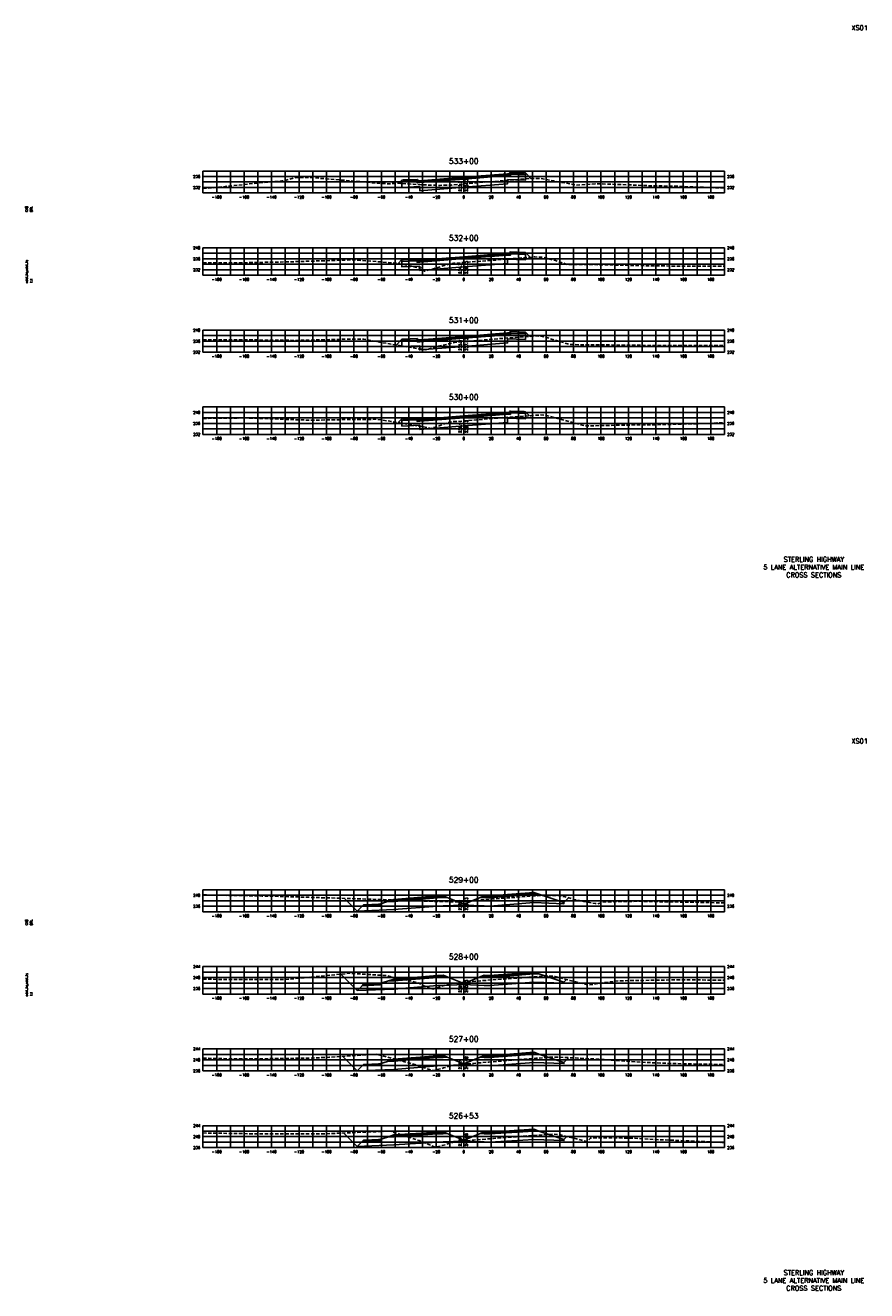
# Model space of a CAD drawing. Extents: x 37 to 10140, y -1968 to 9206.
# Tile 42 of 105: x 8797 to 9410, y 536 to 1458. Entities that reach past the tile are written whole.
import ezdxf
from ezdxf.enums import TextEntityAlignment as Align

# ---------------------------------------------------------------- set-up
doc = ezdxf.new("R2010")
doc.units = 0
doc.header["$LTSCALE"] = 20
doc.header["$MEASUREMENT"] = 0
doc.linetypes.add('HIDDEN_050%', pattern=[0.1875, 0.125, -0.0625])
for name, color, linetype in [('S-AT-TXT175', 6, 'Continuous'), ('S-AT-TXT80', 1, 'Continuous'), ('XDATUM', 3, 'Continuous'), ('XEG', 1, 'HIDDEN_050%'), ('XFG', 2, 'Continuous'), ('XGRID', 251, 'Continuous'), ('XGRIDT', 2, 'Continuous'), ('XREF-BORDER', 7, 'Continuous')]:
    doc.layers.add(name, color=color, linetype=linetype)
doc.styles.add('L100', font='simplex.shx', dxfattribs={"height": 2})
doc.styles.add('L175', font='ROMANSM.shx', dxfattribs={"height": 3.5})
doc.styles.add('L80', font='ROMANSM.shx', dxfattribs={"height": 1.6})

# ---------------------------------------------------------------- blocks, each defined once
blk = doc.blocks.new('03025_00_att1')
at = {"layer": 'S-AT-TXT175', "style": 'L175'}
for tag, p in [('NUM', (32.402, 20.822)), ('LINE1', (30.64, 1.444)), ('LINE2', (30.64, 1.161)), ('LINE3', (30.64, 0.877))]:
    blk.add_attdef(tag, text='', height=0.175, dxfattribs=at).set_placement(p, align=Align.CENTER)
at = {"layer": 'S-AT-TXT80', "style": 'L80'}
for tag, p in [('DESIGNED', (2.094, 14.201)), ('CHECKED', (2.265, 14.201)), ('DRAFTED', (2.436, 14.201)), ('PCTB', (2.094, 11.605)), ('PSCALE', (2.265, 11.605)), ('PVIEW', (2.436, 11.605))]:
    blk.add_attdef(tag, p, '', height=0.08, rotation=90, dxfattribs=at)

msp = doc.modelspace()

# ---------------------------------------------------------------- linework, layer by layer
at = {"layer": 'XDATUM', "flags": 128}
for points in [[(9068.64, 1343.07), (9071, 1345.43), (9071, 1340.09), (9084, 1340.61), (9084, 1337.56), (9116, 1340.12), (9148, 1342.68), (9148, 1345.73), (9161, 1345.21), (9161, 1350.55), (9165, 1346.56)], [(9068.22, 1284.65), (9071, 1287.43), (9071, 1282.09), (9084, 1282.61), (9084, 1279.56), (9116, 1282.12), (9148, 1284.68), (9148, 1287.73), (9161, 1287.21), (9161, 1292.55), (9164.42, 1289.14)], [(9066.72, 1225.15), (9071, 1229.43), (9071, 1224.09), (9084, 1224.61), (9084, 1221.56), (9116, 1224.12), (9148, 1226.68), (9148, 1229.73), (9161, 1229.21), (9161, 1234.55), (9164.11, 1231.44)], [(9068.14, 1168.57), (9071, 1171.43), (9071, 1166.09), (9084, 1166.61), (9084, 1163.56), (9116, 1166.12), (9148, 1168.68), (9148, 1171.73), (9161, 1171.21), (9161, 1176.55), (9163.97, 1173.58)], [(9029.17, 821.74), (9038.41, 812.5), (9065, 813.56), (9097, 816.12), (9101, 816.28), (9116, 816.88), (9131, 816.28), (9135, 816.12), (9167, 818.68), (9189, 817.8), (9189, 818.69), (9192.4, 822.09)], [(9026.47, 766.44), (9038.41, 754.5), (9065, 755.56), (9097, 758.12), (9101, 758.28), (9116, 758.88), (9131, 758.28), (9135, 758.12), (9167, 760.68), (9189, 759.8), (9189, 760.69), (9190.83, 762.52)], [(9027.91, 706.5), (9038.41, 696), (9065, 697.06), (9097, 699.62), (9101, 699.78), (9116, 700.38), (9131, 699.78), (9135, 699.62), (9167, 702.18), (9189, 701.3), (9189, 702.19), (9192.39, 705.58)], [(9028.64, 650.65), (9038.41, 640.87), (9065, 641.94), (9097, 643.98), (9101, 644.14), (9116, 644.74), (9131, 644.14), (9135, 643.98), (9167, 646.03), (9189, 645.15), (9189, 646.04), (9191.1, 648.14)]]:
    msp.add_lwpolyline(points, dxfattribs=at)
at = {"layer": 'XEG', "flags": 128}
for points in [[(8926, 1339.3), (8935.45, 1340), (8972.5, 1343.9), (8983.48, 1344.79), (8985.93, 1345.1), (8993.71, 1347.34), (9004.13, 1347.27), (9046.77, 1343.77), (9049.58, 1343.32), (9056.5, 1342.88), (9062.7, 1342.62), (9064.12, 1342.87), (9069.01, 1343.09), (9069.14, 1343.07), (9069.18, 1343.06), (9075.76, 1342.65), (9079.21, 1342.41), (9085.54, 1341.96), (9086.65, 1341.86), (9087.63, 1341.86), (9098.81, 1341.52), (9106.77, 1341.76), (9116, 1342.56), (9124.67, 1343.31), (9137.66, 1344.38), (9154.28, 1345.67), (9166.24, 1346.66), (9168.68, 1346.62), (9172.29, 1346.6), (9181.3, 1344.81), (9197.73, 1341.74), (9211.69, 1342.64), (9223.61, 1342.41), (9252.18, 1341.25), (9271.63, 1340.85), (9298.79, 1339.81), (9306, 1339.63)], [(8926, 1284.94), (8939.71, 1285), (8949.03, 1284.99), (8987.8, 1285.76), (9022.22, 1286.83), (9035.89, 1287.24), (9067.61, 1284.78), (9083.97, 1281.27), (9084.75, 1281.56), (9087.26, 1278.87), (9094.64, 1280.93), (9103.24, 1283.59), (9105.99, 1284.22), (9108.59, 1284.74), (9116, 1285.32), (9124.06, 1285.94), (9139.38, 1287.12), (9153.93, 1288.32), (9167.87, 1289.41), (9170.53, 1289.2), (9173.98, 1289.19), (9182.83, 1286.64), (9191.91, 1283.75), (9211.06, 1283.74), (9228.24, 1283.44), (9249.17, 1282.94), (9276.33, 1282.62), (9306, 1282.69)], [(8926, 1229), (8939.39, 1228.95), (8946.74, 1229.02), (8983.66, 1228.63), (8994.93, 1228.51), (9027.92, 1229.32), (9043.13, 1229.34), (9060.52, 1226.19), (9088.13, 1221.57), (9096.08, 1223.84), (9096.95, 1224.09), (9105.15, 1225.99), (9108.14, 1226.68), (9110.34, 1227.12), (9116, 1227.58), (9127.45, 1228.5), (9141.17, 1229.73), (9153.47, 1230.67), (9169.61, 1231.84), (9171.77, 1231.52), (9174.62, 1231.1), (9185.68, 1227.79), (9193.85, 1225.44), (9222.8, 1225.2), (9235.89, 1224.97), (9249.25, 1224.89), (9284.09, 1224.85), (9293.52, 1224.84), (9306, 1224.87)], [(8926, 1171.64), (8956.58, 1171.98), (8960.97, 1171.88), (8996.31, 1170.57), (9005.21, 1170.34), (9032.01, 1170.83), (9053.26, 1170.98), (9079.01, 1166.82), (9092.39, 1164.36), (9096.09, 1165.53), (9105.19, 1168.74), (9108.18, 1169.26), (9112.21, 1169.48), (9116, 1169.78), (9125.33, 1170.53), (9143.35, 1172.15), (9164.65, 1173.63), (9171.63, 1174.16), (9175.49, 1174.04), (9176.34, 1173.87), (9181.61, 1172.36), (9204.26, 1166.18), (9238.97, 1166.86), (9246.61, 1166.91), (9252.29, 1166.93), (9294.94, 1167.97), (9300.38, 1168.29), (9306, 1168.51)], [(8926, 824.28), (8929.62, 824.18), (8932.8, 824.14), (8969.17, 823.45), (8981.8, 823.17), (9007.67, 822.36), (9031.28, 821.68), (9066.9, 820.47), (9078.48, 820.03), (9084.8, 819.84), (9106.35, 819.24), (9114.34, 819.32), (9116, 819.46), (9129.08, 820.59), (9144.16, 821.84), (9162.02, 823.08), (9173.74, 823.9), (9185.2, 823.81), (9185.75, 823.67), (9189.84, 822.82), (9196.24, 821), (9201.92, 819.81), (9203.56, 819.43), (9211.67, 818.06), (9213.61, 817.73), (9218.41, 819.19), (9242.65, 819.61), (9260.42, 819.28), (9300.42, 818.56), (9306, 818.46)], [(8926, 762.85), (8931.76, 762.74), (8936.12, 762.69), (8937.06, 762.7), (8984.87, 762.49), (8996.34, 763.55), (9033.63, 767.13), (9059.68, 765.43), (9082.38, 760.26), (9090.03, 756.63), (9093.47, 755.63), (9098.9, 757.23), (9106.29, 759.51), (9111.78, 759.99), (9116, 760.53), (9116.41, 760.59), (9130.28, 761.8), (9145.08, 762.94), (9160.34, 764.04), (9176.21, 765.19), (9178.98, 765.03), (9182.68, 764.78), (9193.68, 761.73), (9206.78, 758.58), (9206.86, 758.56), (9225.35, 761.24), (9228.64, 761.59), (9233.44, 761.7), (9277.4, 762.4), (9292.71, 762.19), (9306, 762.04)], [(8926, 705.19), (8946.87, 704.78), (8953.12, 704.66), (8954.42, 704.64), (8956.4, 704.64), (9003.45, 705.25), (9018.27, 705.89), (9052.47, 708.05), (9077.77, 701.34), (9093.82, 696.15), (9101.33, 698.09), (9107.01, 699.76), (9112.58, 700.38), (9116, 700.76), (9119.41, 701.15), (9134.36, 702.39), (9147.78, 703.49), (9168.66, 705.14), (9179.17, 705.93), (9185.33, 706.02), (9194.83, 705.43), (9197.27, 705.36), (9199.04, 705.26), (9209.97, 704.72), (9210.98, 704.68), (9221, 704.03), (9221.87, 703.97), (9226.37, 703.5), (9230.83, 703.21), (9248.58, 702.16), (9265.77, 701.38), (9297.61, 700.73), (9306, 700.5)], [(8926, 650.7), (8964.05, 650.09), (8966.77, 650.1), (9013.22, 650.05), (9026.47, 650.56), (9062.4, 652.06), (9083.6, 645.16), (9095.59, 640.26), (9100.42, 641.58), (9108.65, 644), (9112.93, 644.43), (9116, 644.78), (9120.81, 645.31), (9137.75, 646.7), (9149.19, 647.61), (9177.14, 649.59), (9180.61, 649.82), (9186.48, 649.27), (9186.48, 649.27), (9186.48, 649.27), (9205.71, 644.56), (9208.48, 646.91), (9209.91, 647.24), (9224.38, 647.11), (9240.91, 646.87), (9259.08, 645.73), (9279.26, 644.95), (9306, 643.72)]]:
    msp.add_lwpolyline(points, dxfattribs=at)
at = {"layer": 'XFG', "flags": 128}
for points in [[(9116, 1347.46), (9084, 1344.9), (9084, 1344.56), (9116, 1347.12)], [(9116, 1347.12), (9084, 1344.56), (9084, 1343.9), (9116, 1346.46)], [(9116, 1347.46), (9148, 1350.02), (9148, 1349.68), (9116, 1347.12)], [(9116, 1347.12), (9148, 1349.68), (9148, 1349.02), (9116, 1346.46)], [(9116, 1346.12), (9148, 1348.68), (9150, 1348.6), (9150, 1349.65), (9161, 1349.21), (9161, 1345.21), (9148, 1345.73), (9148, 1342.68), (9116, 1340.12)], [(9116, 1346.46), (9148, 1349.02), (9148, 1349.02), (9150, 1349.1), (9150, 1348.6), (9148, 1348.68), (9116, 1346.12)], [(9150, 1350.99), (9150, 1349.1), (9149.24, 1349.07), (9148, 1349.02), (9148, 1350.02), (9148, 1350.02), (9149.24, 1350.07), (9149.46, 1350.56), (9149.76, 1350.89), (9150, 1350.99)], [(9150, 1350.99), (9150, 1350.65), (9160, 1350.25), (9160, 1350.59), (9150, 1350.99)], [(9150, 1350.65), (9150, 1349.65), (9161, 1349.21), (9161, 1350.55), (9160, 1350.59), (9160, 1350.25), (9150, 1350.65)], [(9161, 1350.55), (9161, 1350.55), (9165, 1346.56)], [(9071, 1345.43), (9071, 1345.43), (9068.64, 1343.07)], [(9116, 1346.12), (9084, 1343.56), (9082, 1343.48), (9082, 1344.53), (9071, 1344.09), (9071, 1340.09), (9084, 1340.61), (9084, 1337.56), (9116, 1340.12)], [(9082, 1345.53), (9072, 1345.13), (9072, 1345.47), (9071, 1345.43), (9071, 1344.09), (9082, 1344.53), (9082, 1345.53)], [(9082, 1345.87), (9072, 1345.47), (9072, 1345.13), (9082, 1345.53), (9082, 1345.87)], [(9116, 1346.46), (9084, 1343.9), (9082, 1343.98), (9082, 1343.48), (9084, 1343.56), (9116, 1346.12)], [(9082, 1345.87), (9082, 1343.98), (9082.76, 1343.95), (9084, 1343.9), (9084, 1344.9), (9084, 1344.9), (9082.76, 1344.95), (9082.54, 1345.44), (9082.25, 1345.77), (9082, 1345.87)], [(9116, 1289.46), (9148, 1292.02), (9148, 1291.68), (9116, 1289.12)], [(9116, 1289.12), (9148, 1291.68), (9148, 1291.02), (9116, 1288.46)], [(9116, 1288.12), (9148, 1290.68), (9150, 1290.6), (9150, 1291.65), (9161, 1291.21), (9161, 1287.21), (9148, 1287.73), (9148, 1284.68), (9116, 1282.12)], [(9150, 1292.99), (9150, 1291.1), (9149.24, 1291.07), (9148, 1291.02), (9148, 1292.02), (9148, 1292.02), (9149.24, 1292.07), (9149.46, 1292.56), (9149.76, 1292.89), (9150, 1292.99)], [(9150, 1292.99), (9150, 1292.65), (9160, 1292.25), (9160, 1292.59), (9150, 1292.99)], [(9150, 1292.65), (9150, 1291.65), (9161, 1291.21), (9161, 1292.55), (9160, 1292.59), (9160, 1292.25), (9150, 1292.65)], [(9161, 1292.55), (9161, 1292.55), (9164.42, 1289.14)], [(9071, 1287.43), (9071, 1287.43), (9068.22, 1284.65)], [(9116, 1288.12), (9084, 1285.56), (9082, 1285.48), (9082, 1286.53), (9071, 1286.09), (9071, 1282.09), (9084, 1282.61), (9084, 1279.56), (9116, 1282.12)], [(9082, 1287.53), (9072, 1287.13), (9072, 1287.47), (9071, 1287.43), (9071, 1286.09), (9082, 1286.53), (9082, 1287.53)], [(9082, 1287.87), (9072, 1287.47), (9072, 1287.13), (9082, 1287.53), (9082, 1287.87)], [(9116, 1288.46), (9084, 1285.9), (9082, 1285.98), (9082, 1285.48), (9084, 1285.56), (9116, 1288.12)], [(9082, 1287.87), (9082, 1285.98), (9082.76, 1285.95), (9084, 1285.9), (9084, 1286.9), (9084, 1286.9), (9082.76, 1286.95), (9082.54, 1287.44), (9082.25, 1287.77), (9082, 1287.87)], [(9116, 1289.46), (9084, 1286.9), (9084, 1286.56), (9116, 1289.12)], [(9116, 1289.12), (9084, 1286.56), (9084, 1285.9), (9116, 1288.46)], [(9116, 1288.46), (9148, 1291.02), (9148, 1291.02), (9150, 1291.1), (9150, 1290.6), (9148, 1290.68), (9116, 1288.12)], [(9071, 1229.43), (9071, 1229.43), (9066.72, 1225.15)], [(9116, 1230.12), (9084, 1227.56), (9082, 1227.48), (9082, 1228.53), (9071, 1228.09), (9071, 1224.09), (9084, 1224.61), (9084, 1221.56), (9116, 1224.12)], [(9082, 1229.53), (9072, 1229.13), (9072, 1229.47), (9071, 1229.43), (9071, 1228.09), (9082, 1228.53), (9082, 1229.53)], [(9082, 1229.87), (9072, 1229.47), (9072, 1229.13), (9082, 1229.53), (9082, 1229.87)], [(9116, 1230.46), (9084, 1227.9), (9082, 1227.98), (9082, 1227.48), (9084, 1227.56), (9116, 1230.12)], [(9082, 1229.87), (9082, 1227.98), (9082.76, 1227.95), (9084, 1227.9), (9084, 1228.9), (9084, 1228.9), (9082.76, 1228.95), (9082.54, 1229.44), (9082.25, 1229.77), (9082, 1229.87)], [(9116, 1231.46), (9084, 1228.9), (9084, 1228.56), (9116, 1231.12)], [(9116, 1231.12), (9084, 1228.56), (9084, 1227.9), (9116, 1230.46)], [(9116, 1231.46), (9148, 1234.02), (9148, 1233.68), (9116, 1231.12)], [(9116, 1231.12), (9148, 1233.68), (9148, 1233.02), (9116, 1230.46)], [(9116, 1230.12), (9148, 1232.68), (9150, 1232.6), (9150, 1233.65), (9161, 1233.21), (9161, 1229.21), (9148, 1229.73), (9148, 1226.68), (9116, 1224.12)], [(9116, 1230.46), (9148, 1233.02), (9148, 1233.02), (9150, 1233.1), (9150, 1232.6), (9148, 1232.68), (9116, 1230.12)], [(9150, 1234.99), (9150, 1233.1), (9149.24, 1233.07), (9148, 1233.02), (9148, 1234.02), (9148, 1234.02), (9149.24, 1234.07), (9149.46, 1234.56), (9149.76, 1234.89), (9150, 1234.99)], [(9150, 1234.99), (9150, 1234.65), (9160, 1234.25), (9160, 1234.59), (9150, 1234.99)], [(9150, 1234.65), (9150, 1233.65), (9161, 1233.21), (9161, 1234.55), (9160, 1234.59), (9160, 1234.25), (9150, 1234.65)], [(9161, 1234.55), (9161, 1234.55), (9164.11, 1231.44)], [(9116, 1172.12), (9084, 1169.56), (9082, 1169.48), (9082, 1170.53), (9071, 1170.09), (9071, 1166.09), (9084, 1166.61), (9084, 1163.56), (9116, 1166.12)], [(9082, 1171.87), (9072, 1171.47), (9072, 1171.13), (9082, 1171.53), (9082, 1171.87)], [(9116, 1172.46), (9084, 1169.9), (9082, 1169.98), (9082, 1169.48), (9084, 1169.56), (9116, 1172.12)], [(9082, 1171.87), (9082, 1169.98), (9082.76, 1169.95), (9084, 1169.9), (9084, 1170.9), (9084, 1170.9), (9082.76, 1170.95), (9082.54, 1171.44), (9082.25, 1171.77), (9082, 1171.87)], [(9116, 1173.46), (9084, 1170.9), (9084, 1170.56), (9116, 1173.12)], [(9116, 1173.12), (9084, 1170.56), (9084, 1169.9), (9116, 1172.46)], [(9116, 1173.46), (9148, 1176.02), (9148, 1175.68), (9116, 1173.12)], [(9116, 1173.12), (9148, 1175.68), (9148, 1175.02), (9116, 1172.46)], [(9116, 1172.12), (9148, 1174.68), (9150, 1174.6), (9150, 1175.65), (9161, 1175.21), (9161, 1171.21), (9148, 1171.73), (9148, 1168.68), (9116, 1166.12)], [(9116, 1172.46), (9148, 1175.02), (9148, 1175.02), (9150, 1175.1), (9150, 1174.6), (9148, 1174.68), (9116, 1172.12)], [(9150, 1176.99), (9150, 1175.1), (9149.24, 1175.07), (9148, 1175.02), (9148, 1176.02), (9148, 1176.02), (9149.24, 1176.07), (9149.46, 1176.56), (9149.76, 1176.89), (9150, 1176.99)], [(9150, 1176.99), (9150, 1176.65), (9160, 1176.25), (9160, 1176.59), (9150, 1176.99)], [(9150, 1176.65), (9150, 1175.65), (9161, 1175.21), (9161, 1176.55), (9160, 1176.59), (9160, 1176.25), (9150, 1176.65)], [(9161, 1176.55), (9161, 1176.55), (9163.97, 1173.58)], [(9071, 1171.43), (9071, 1171.43), (9068.14, 1168.57)], [(9082, 1171.53), (9072, 1171.13), (9072, 1171.47), (9071, 1171.43), (9071, 1170.09), (9082, 1170.53), (9082, 1171.53)], [(9038.41, 812.5), (9038.41, 812.5), (9029.17, 821.74)], [(9116, 817.62), (9104.05, 822.41), (9101, 822.28), (9097, 822.12), (9065, 819.56), (9060.43, 819.38), (9055, 817.57), (9055, 816.57), (9041.96, 816.05), (9038.41, 812.5), (9065, 813.56), (9097, 816.12), (9101, 816.28), (9116, 816.88), (9116, 817.62)], [(9101, 822.62), (9097, 822.46), (9065, 819.9), (9065, 820.9), (9060.43, 819.38), (9065, 819.56), (9097, 822.12), (9101, 822.28), (9104.05, 822.41), (9101, 823.62), (9101, 822.62)], [(9101, 823.62), (9097, 823.46), (9065, 820.9), (9065, 820.56), (9097, 823.12), (9101, 823.28), (9101, 823.62)], [(9101, 823.28), (9097, 823.12), (9065, 820.56), (9065, 819.9), (9097, 822.46), (9101, 822.62), (9101, 823.28)], [(9116, 817.62), (9127.96, 822.41), (9131, 822.28), (9135, 822.12), (9167, 824.68), (9171.57, 824.5), (9189, 818.69), (9189, 817.8), (9167, 818.68), (9135, 816.12), (9131, 816.28), (9116, 816.88)], [(9131, 823.62), (9127.96, 822.41), (9131, 822.28), (9135, 822.12), (9167, 824.68), (9171.57, 824.5), (9167, 826.02), (9167, 825.02), (9135, 822.46), (9131, 822.62), (9131, 823.62)], [(9131, 823.62), (9131, 823.28), (9135, 823.12), (9167, 825.68), (9167, 826.02), (9135, 823.46), (9131, 823.62)], [(9131, 823.28), (9131, 822.62), (9135, 822.46), (9167, 825.02), (9167, 825.68), (9135, 823.12), (9131, 823.28)], [(9189, 818.69), (9189, 818.69), (9192.4, 822.09)], [(9055, 817.57), (9054, 817.53), (9054, 817.19), (9044, 816.79), (9044, 817.13), (9043, 817.09), (9041.96, 816.05), (9055, 816.57), (9055, 817.57)], [(9054, 817.53), (9044, 817.13), (9044, 816.79), (9054, 817.19), (9054, 817.53)], [(9038.41, 754.5), (9038.41, 754.5), (9026.47, 766.44)], [(9116, 759.62), (9127.96, 764.41), (9131, 764.28), (9135, 764.12), (9167, 766.68), (9171.57, 766.5), (9189, 760.69), (9189, 759.8), (9167, 760.68), (9135, 758.12), (9131, 758.28), (9116, 758.88)], [(9131, 765.62), (9127.96, 764.41), (9131, 764.28), (9135, 764.12), (9167, 766.68), (9171.57, 766.5), (9167, 768.02), (9167, 767.02), (9135, 764.46), (9131, 764.62), (9131, 765.62)], [(9131, 765.62), (9131, 765.28), (9135, 765.12), (9167, 767.68), (9167, 768.02), (9135, 765.46), (9131, 765.62)], [(9131, 765.28), (9131, 764.62), (9135, 764.46), (9167, 767.02), (9167, 767.68), (9135, 765.12), (9131, 765.28)], [(9116, 759.62), (9104.05, 764.41), (9101, 764.28), (9097, 764.12), (9065, 761.56), (9060.43, 761.38), (9055, 759.57), (9055, 758.57), (9041.96, 758.05), (9038.41, 754.5), (9065, 755.56), (9097, 758.12), (9101, 758.28), (9116, 758.88), (9116, 759.62)], [(9055, 759.57), (9054, 759.53), (9054, 759.19), (9044, 758.79), (9044, 759.13), (9043, 759.09), (9041.96, 758.05), (9055, 758.57), (9055, 759.57)], [(9054, 759.53), (9044, 759.13), (9044, 758.79), (9054, 759.19), (9054, 759.53)], [(9101, 764.62), (9097, 764.46), (9065, 761.9), (9065, 762.9), (9060.43, 761.38), (9065, 761.56), (9097, 764.12), (9101, 764.28), (9104.05, 764.41), (9101, 765.62), (9101, 764.62)], [(9101, 765.62), (9097, 765.46), (9065, 762.9), (9065, 762.56), (9097, 765.12), (9101, 765.28), (9101, 765.62)], [(9101, 765.28), (9097, 765.12), (9065, 762.56), (9065, 761.9), (9097, 764.46), (9101, 764.62), (9101, 765.28)], [(9189, 760.69), (9189, 760.69), (9190.83, 762.52)], [(9038.41, 696), (9038.41, 696), (9027.91, 706.5)], [(9116, 701.12), (9104.05, 705.91), (9101, 705.78), (9097, 705.62), (9065, 703.06), (9060.43, 702.88), (9055, 701.07), (9055, 700.07), (9041.96, 699.55), (9038.41, 696), (9065, 697.06), (9097, 699.62), (9101, 699.78), (9116, 700.38), (9116, 701.12)], [(9101, 706.12), (9097, 705.96), (9065, 703.4), (9065, 704.4), (9060.43, 702.88), (9065, 703.06), (9097, 705.62), (9101, 705.78), (9104.05, 705.91), (9101, 707.12), (9101, 706.12)], [(9101, 707.12), (9097, 706.96), (9065, 704.4), (9065, 704.06), (9097, 706.62), (9101, 706.78), (9101, 707.12)], [(9101, 706.78), (9097, 706.62), (9065, 704.06), (9065, 703.4), (9097, 705.96), (9101, 706.12), (9101, 706.78)], [(9116, 701.12), (9127.96, 705.91), (9131, 705.78), (9135, 705.62), (9167, 708.18), (9171.57, 708), (9189, 702.19), (9189, 701.3), (9167, 702.18), (9135, 699.62), (9131, 699.78), (9116, 700.38)], [(9131, 707.12), (9127.96, 705.91), (9131, 705.78), (9135, 705.62), (9167, 708.18), (9171.57, 708), (9167, 709.52), (9167, 708.52), (9135, 705.96), (9131, 706.12), (9131, 707.12)], [(9131, 707.12), (9131, 706.78), (9135, 706.62), (9167, 709.18), (9167, 709.52), (9135, 706.96), (9131, 707.12)], [(9131, 706.78), (9131, 706.12), (9135, 705.96), (9167, 708.52), (9167, 709.18), (9135, 706.62), (9131, 706.78)], [(9189, 702.19), (9189, 702.19), (9192.39, 705.58)], [(9055, 701.07), (9054, 701.03), (9054, 700.69), (9044, 700.29), (9044, 700.63), (9043, 700.59), (9041.96, 699.55), (9055, 700.07), (9055, 701.07)], [(9054, 701.03), (9044, 700.63), (9044, 700.29), (9054, 700.69), (9054, 701.03)], [(9038.41, 640.87), (9038.41, 640.87), (9028.64, 650.65)], [(9116, 645.48), (9104.05, 650.27), (9101, 650.14), (9097, 649.98), (9065, 647.94), (9060.43, 647.75), (9055, 645.94), (9055, 644.94), (9041.96, 644.42), (9038.41, 640.87), (9065, 641.94), (9097, 643.98), (9101, 644.14), (9116, 644.74), (9116, 645.48)], [(9055, 645.94), (9054, 645.9), (9054, 645.56), (9044, 645.16), (9044, 645.5), (9043, 645.46), (9041.96, 644.42), (9055, 644.94), (9055, 645.94)], [(9054, 645.9), (9044, 645.5), (9044, 645.16), (9054, 645.56), (9054, 645.9)], [(9101, 650.48), (9097, 650.32), (9065, 648.28), (9065, 649.28), (9060.43, 647.75), (9065, 647.94), (9097, 649.98), (9101, 650.14), (9104.05, 650.27), (9101, 651.48), (9101, 650.48)], [(9101, 651.48), (9097, 651.32), (9065, 649.28), (9065, 648.94), (9097, 650.98), (9101, 651.14), (9101, 651.48)], [(9101, 651.14), (9097, 650.98), (9065, 648.94), (9065, 648.28), (9097, 650.32), (9101, 650.48), (9101, 651.14)], [(9116, 645.48), (9127.96, 650.27), (9131, 650.14), (9135, 649.98), (9167, 652.03), (9171.57, 651.85), (9189, 646.04), (9189, 645.15), (9167, 646.03), (9135, 643.98), (9131, 644.14), (9116, 644.74)], [(9131, 651.48), (9127.96, 650.27), (9131, 650.14), (9135, 649.98), (9167, 652.03), (9171.57, 651.85), (9167, 653.37), (9167, 652.37), (9135, 650.32), (9131, 650.48), (9131, 651.48)], [(9131, 651.48), (9131, 651.14), (9135, 650.98), (9167, 653.03), (9167, 653.37), (9135, 651.32), (9131, 651.48)], [(9131, 651.14), (9131, 650.48), (9135, 650.32), (9167, 652.37), (9167, 653.03), (9135, 650.98), (9131, 651.14)], [(9189, 646.04), (9189, 646.04), (9191.1, 648.14)]]:
    msp.add_lwpolyline(points, dxfattribs=at)
at = {"layer": 'XGRID'}
for p, q in [((8926, 1336), (8926, 1352)), ((8926, 1352), (9306, 1352)), ((8926, 1348), (9306, 1348)), ((8936, 1336), (8936, 1352)), ((8946, 1336), (8946, 1352)), ((8956, 1336), (8956, 1352)), ((8966, 1336), (8966, 1352)), ((8976, 1336), (8976, 1352)), ((8986, 1336), (8986, 1352)), ((8996, 1336), (8996, 1352)), ((9006, 1336), (9006, 1352)), ((9016, 1336), (9016, 1352)), ((9026, 1336), (9026, 1352)), ((9036, 1336), (9036, 1352)), ((9046, 1336), (9046, 1352)), ((9056, 1336), (9056, 1352)), ((9066, 1336), (9066, 1352)), ((9076, 1336), (9076, 1352)), ((9086, 1336), (9086, 1352)), ((9096, 1336), (9096, 1352)), ((9106, 1336), (9106, 1352)), ((9116, 1336), (9116, 1352)), ((9126, 1336), (9126, 1352)), ((9136, 1336), (9136, 1352)), ((9146, 1336), (9146, 1352)), ((9156, 1336), (9156, 1352)), ((9166, 1336), (9166, 1352)), ((9176, 1336), (9176, 1352)), ((9186, 1336), (9186, 1352)), ((9196, 1336), (9196, 1352)), ((9206, 1336), (9206, 1352)), ((9216, 1336), (9216, 1352)), ((9226, 1336), (9226, 1352)), ((9236, 1336), (9236, 1352)), ((9246, 1336), (9246, 1352)), ((9256, 1336), (9256, 1352)), ((9266, 1336), (9266, 1352)), ((9276, 1336), (9276, 1352)), ((9286, 1336), (9286, 1352)), ((9296, 1336), (9296, 1352)), ((9306, 1336), (9306, 1352)), ((8926, 1344), (9306, 1344)), ((8926, 1340), (9306, 1340)), ((8926, 1336), (9306, 1336)), ((8926, 1276), (8926, 1296)), ((8926, 1296), (9306, 1296)), ((8926, 1292), (9306, 1292)), ((8936, 1276), (8936, 1296)), ((8946, 1276), (8946, 1296)), ((8956, 1276), (8956, 1296)), ((8966, 1276), (8966, 1296)), ((8976, 1276), (8976, 1296)), ((8986, 1276), (8986, 1296)), ((8996, 1276), (8996, 1296)), ((9006, 1276), (9006, 1296)), ((9016, 1276), (9016, 1296)), ((9026, 1276), (9026, 1296)), ((9036, 1276), (9036, 1296)), ((9046, 1276), (9046, 1296)), ((9056, 1276), (9056, 1296)), ((9066, 1276), (9066, 1296)), ((9076, 1276), (9076, 1296)), ((9086, 1276), (9086, 1296)), ((9096, 1276), (9096, 1296)), ((9106, 1276), (9106, 1296)), ((9116, 1276), (9116, 1296)), ((9126, 1276), (9126, 1296)), ((9136, 1276), (9136, 1296)), ((9146, 1276), (9146, 1296)), ((9156, 1276), (9156, 1296)), ((9166, 1276), (9166, 1296)), ((9176, 1276), (9176, 1296)), ((9186, 1276), (9186, 1296)), ((9196, 1276), (9196, 1296)), ((9206, 1276), (9206, 1296)), ((9216, 1276), (9216, 1296)), ((9226, 1276), (9226, 1296)), ((9236, 1276), (9236, 1296)), ((9246, 1276), (9246, 1296)), ((9256, 1276), (9256, 1296)), ((9266, 1276), (9266, 1296)), ((9276, 1276), (9276, 1296)), ((9286, 1276), (9286, 1296)), ((9296, 1276), (9296, 1296)), ((9306, 1276), (9306, 1296)), ((8926, 1288), (9306, 1288)), ((8926, 1284), (9306, 1284)), ((8926, 1280), (9306, 1280)), ((8926, 1276), (9306, 1276)), ((8926, 1220), (8926, 1236)), ((8926, 1236), (9306, 1236)), ((8926, 1232), (9306, 1232)), ((8926, 1228), (9306, 1228)), ((8936, 1220), (8936, 1236)), ((8946, 1220), (8946, 1236)), ((8956, 1220), (8956, 1236)), ((8966, 1220), (8966, 1236)), ((8976, 1220), (8976, 1236)), ((8986, 1220), (8986, 1236)), ((8996, 1220), (8996, 1236)), ((9006, 1220), (9006, 1236)), ((9016, 1220), (9016, 1236)), ((9026, 1220), (9026, 1236)), ((9036, 1220), (9036, 1236)), ((9046, 1220), (9046, 1236)), ((9056, 1220), (9056, 1236)), ((9066, 1220), (9066, 1236)), ((9076, 1220), (9076, 1236)), ((9086, 1220), (9086, 1236)), ((9096, 1220), (9096, 1236)), ((9106, 1220), (9106, 1236)), ((9116, 1220), (9116, 1236)), ((9126, 1220), (9126, 1236)), ((9136, 1220), (9136, 1236)), ((9146, 1220), (9146, 1236)), ((9156, 1220), (9156, 1236)), ((9166, 1220), (9166, 1236)), ((9176, 1220), (9176, 1236)), ((9186, 1220), (9186, 1236)), ((9196, 1220), (9196, 1236)), ((9206, 1220), (9206, 1236)), ((9216, 1220), (9216, 1236)), ((9226, 1220), (9226, 1236)), ((9236, 1220), (9236, 1236)), ((9246, 1220), (9246, 1236)), ((9256, 1220), (9256, 1236)), ((9266, 1220), (9266, 1236)), ((9276, 1220), (9276, 1236)), ((9286, 1220), (9286, 1236)), ((9296, 1220), (9296, 1236)), ((9306, 1220), (9306, 1236)), ((8926, 1224), (9306, 1224)), ((8926, 1220), (9306, 1220)), ((8926, 1160), (8926, 1180)), ((8926, 1180), (9306, 1180)), ((8926, 1176), (9306, 1176)), ((8926, 1172), (9306, 1172)), ((8936, 1160), (8936, 1180)), ((8946, 1160), (8946, 1180)), ((8956, 1160), (8956, 1180)), ((8966, 1160), (8966, 1180)), ((8976, 1160), (8976, 1180)), ((8986, 1160), (8986, 1180)), ((8996, 1160), (8996, 1180)), ((9006, 1160), (9006, 1180)), ((9016, 1160), (9016, 1180)), ((9026, 1160), (9026, 1180)), ((9036, 1160), (9036, 1180)), ((9046, 1160), (9046, 1180)), ((9056, 1160), (9056, 1180)), ((9066, 1160), (9066, 1180)), ((9076, 1160), (9076, 1180)), ((9086, 1160), (9086, 1180)), ((9096, 1160), (9096, 1180)), ((9106, 1160), (9106, 1180)), ((9116, 1160), (9116, 1180)), ((9126, 1160), (9126, 1180)), ((9136, 1160), (9136, 1180)), ((9146, 1160), (9146, 1180)), ((9156, 1160), (9156, 1180)), ((9166, 1160), (9166, 1180)), ((9176, 1160), (9176, 1180)), ((9186, 1160), (9186, 1180)), ((9196, 1160), (9196, 1180)), ((9206, 1160), (9206, 1180)), ((9216, 1160), (9216, 1180)), ((9226, 1160), (9226, 1180)), ((9236, 1160), (9236, 1180)), ((9246, 1160), (9246, 1180)), ((9256, 1160), (9256, 1180)), ((9266, 1160), (9266, 1180)), ((9276, 1160), (9276, 1180)), ((9286, 1160), (9286, 1180)), ((9296, 1160), (9296, 1180)), ((9306, 1160), (9306, 1180)), ((8926, 1168), (9306, 1168)), ((8926, 1164), (9306, 1164)), ((8926, 1160), (9306, 1160)), ((8926, 812), (8926, 828)), ((8926, 828), (9306, 828)), ((8926, 824), (9306, 824)), ((8936, 812), (8936, 828)), ((8946, 812), (8946, 828)), ((8956, 812), (8956, 828)), ((8966, 812), (8966, 828)), ((8976, 812), (8976, 828)), ((8986, 812), (8986, 828)), ((8996, 812), (8996, 828)), ((9006, 812), (9006, 828)), ((9016, 812), (9016, 828)), ((9026, 812), (9026, 828)), ((9036, 812), (9036, 828)), ((9046, 812), (9046, 828)), ((9056, 812), (9056, 828)), ((9066, 812), (9066, 828)), ((9076, 812), (9076, 828)), ((9086, 812), (9086, 828)), ((9096, 812), (9096, 828)), ((9106, 812), (9106, 828)), ((9116, 812), (9116, 828)), ((9126, 812), (9126, 828)), ((9136, 812), (9136, 828)), ((9146, 812), (9146, 828)), ((9156, 812), (9156, 828)), ((9166, 812), (9166, 828)), ((9176, 812), (9176, 828)), ((9186, 812), (9186, 828)), ((9196, 812), (9196, 828)), ((9206, 812), (9206, 828)), ((9216, 812), (9216, 828)), ((9226, 812), (9226, 828)), ((9236, 812), (9236, 828)), ((9246, 812), (9246, 828)), ((9256, 812), (9256, 828)), ((9266, 812), (9266, 828)), ((9276, 812), (9276, 828)), ((9286, 812), (9286, 828)), ((9296, 812), (9296, 828)), ((9306, 812), (9306, 828)), ((8926, 820), (9306, 820)), ((8926, 816), (9306, 816)), ((8926, 812), (9306, 812)), ((8926, 752), (8926, 772)), ((8926, 772), (9306, 772)), ((8926, 768), (9306, 768)), ((8936, 752), (8936, 772)), ((8946, 752), (8946, 772)), ((8956, 752), (8956, 772)), ((8966, 752), (8966, 772)), ((8976, 752), (8976, 772)), ((8986, 752), (8986, 772)), ((8996, 752), (8996, 772)), ((9006, 752), (9006, 772)), ((9016, 752), (9016, 772)), ((9026, 752), (9026, 772)), ((9036, 752), (9036, 772)), ((9046, 752), (9046, 772)), ((9056, 752), (9056, 772)), ((9066, 752), (9066, 772)), ((9076, 752), (9076, 772)), ((9086, 752), (9086, 772)), ((9096, 752), (9096, 772)), ((9106, 752), (9106, 772)), ((9116, 752), (9116, 772)), ((9126, 752), (9126, 772)), ((9136, 752), (9136, 772)), ((9146, 752), (9146, 772)), ((9156, 752), (9156, 772)), ((9166, 752), (9166, 772)), ((9176, 752), (9176, 772)), ((9186, 752), (9186, 772)), ((9196, 752), (9196, 772)), ((9206, 752), (9206, 772)), ((9216, 752), (9216, 772)), ((9226, 752), (9226, 772)), ((9236, 752), (9236, 772)), ((9246, 752), (9246, 772)), ((9256, 752), (9256, 772)), ((9266, 752), (9266, 772)), ((9276, 752), (9276, 772)), ((9286, 752), (9286, 772)), ((9296, 752), (9296, 772)), ((9306, 752), (9306, 772)), ((8926, 764), (9306, 764)), ((8926, 760), (9306, 760)), ((8926, 756), (9306, 756)), ((8926, 752), (9306, 752)), ((8926, 696), (8926, 712)), ((8926, 712), (9306, 712)), ((8936, 696), (8936, 712)), ((8946, 696), (8946, 712)), ((8956, 696), (8956, 712)), ((8966, 696), (8966, 712)), ((8976, 696), (8976, 712)), ((8986, 696), (8986, 712)), ((8996, 696), (8996, 712)), ((9006, 696), (9006, 712)), ((9016, 696), (9016, 712)), ((9026, 696), (9026, 712)), ((9036, 696), (9036, 712)), ((9046, 696), (9046, 712)), ((9056, 696), (9056, 712)), ((9066, 696), (9066, 712)), ((9076, 696), (9076, 712)), ((9086, 696), (9086, 712)), ((9096, 696), (9096, 712)), ((9106, 696), (9106, 712)), ((9116, 696), (9116, 712)), ((9126, 696), (9126, 712)), ((9136, 696), (9136, 712)), ((9146, 696), (9146, 712)), ((9156, 696), (9156, 712)), ((9166, 696), (9166, 712)), ((9176, 696), (9176, 712)), ((9186, 696), (9186, 712)), ((9196, 696), (9196, 712)), ((9206, 696), (9206, 712)), ((9216, 696), (9216, 712)), ((9226, 696), (9226, 712)), ((9236, 696), (9236, 712)), ((9246, 696), (9246, 712)), ((9256, 696), (9256, 712)), ((9266, 696), (9266, 712)), ((9276, 696), (9276, 712)), ((9286, 696), (9286, 712)), ((9296, 696), (9296, 712)), ((9306, 696), (9306, 712)), ((8926, 708), (9306, 708)), ((8926, 704), (9306, 704)), ((8926, 700), (9306, 700)), ((8926, 696), (9306, 696)), ((8926, 640), (8926, 656)), ((8926, 656), (9306, 656)), ((8936, 640), (8936, 656)), ((8946, 640), (8946, 656)), ((8956, 640), (8956, 656)), ((8966, 640), (8966, 656)), ((8976, 640), (8976, 656)), ((8986, 640), (8986, 656)), ((8996, 640), (8996, 656)), ((9006, 640), (9006, 656)), ((9016, 640), (9016, 656)), ((9026, 640), (9026, 656)), ((9036, 640), (9036, 656)), ((9046, 640), (9046, 656)), ((9056, 640), (9056, 656)), ((9066, 640), (9066, 656)), ((9076, 640), (9076, 656)), ((9086, 640), (9086, 656)), ((9096, 640), (9096, 656)), ((9106, 640), (9106, 656)), ((9116, 640), (9116, 656)), ((9126, 640), (9126, 656)), ((9136, 640), (9136, 656)), ((9146, 640), (9146, 656)), ((9156, 640), (9156, 656)), ((9166, 640), (9166, 656)), ((9176, 640), (9176, 656)), ((9186, 640), (9186, 656)), ((9196, 640), (9196, 656)), ((9206, 640), (9206, 656)), ((9216, 640), (9216, 656)), ((9226, 640), (9226, 656)), ((9236, 640), (9236, 656)), ((9246, 640), (9246, 656)), ((9256, 640), (9256, 656)), ((9266, 640), (9266, 656)), ((9276, 640), (9276, 656)), ((9286, 640), (9286, 656)), ((9296, 640), (9296, 656)), ((9306, 640), (9306, 656)), ((8926, 652), (9306, 652)), ((8926, 648), (9306, 648)), ((8926, 644), (9306, 644)), ((8926, 640), (9306, 640))]:
    msp.add_line(p, q, dxfattribs=at)

# ---------------------------------------------------------------- block references
at = {"layer": 'XREF-BORDER'}
ref = msp.add_blockref('03025_00_att1', (8756.44, 1038.23), dxfattribs=dict(at, xscale=20, yscale=20, zscale=20))
ref.add_attrib('LINE1', 'STERLING HIGHWAY', dxfattribs={"layer": 'S-AT-TXT175', "height": 3.5, "style": 'L175'}).set_placement((9371.07, 1067.1), align=Align.CENTER)
ref.add_attrib('LINE2', '5 LANE ALTERNATIVE MAIN LINE', dxfattribs={"layer": 'S-AT-TXT175', "height": 3.5, "style": 'L175'}).set_placement((9371.07, 1061.44), align=Align.CENTER)
ref.add_attrib('LINE3', 'CROSS SECTIONS', dxfattribs={"layer": 'S-AT-TXT175', "height": 3.5, "style": 'L175'}).set_placement((9371.07, 1055.77), align=Align.CENTER)
ref.add_attrib('NUM', 'XS01', dxfattribs={"layer": 'S-AT-TXT175', "height": 3.5, "style": 'L175'}).set_placement((9404.49, 1454.66), align=Align.CENTER)
ref.add_attrib('DESIGNED', 'CAB', (8798.33, 1322.25), dxfattribs={"layer": 'S-AT-TXT80', "height": 1.6, "rotation": 90, "style": 'L80'})
ref.add_attrib('CHECKED', 'DRL', (8801.74, 1322.25), dxfattribs={"layer": 'S-AT-TXT80', "height": 1.6, "rotation": 90, "style": 'L80'})
ref.add_attrib('PCTB', 'adot_hs,adot_fs', (8798.33, 1270.32), dxfattribs={"layer": 'S-AT-TXT80', "height": 1.6, "rotation": 90, "style": 'L80'})
ref.add_attrib('PSCALE', '1:1', (8801.74, 1270.32), dxfattribs={"layer": 'S-AT-TXT80', "height": 1.6, "rotation": 90, "style": 'L80'})
ref = msp.add_blockref('03025_00_att1', (8756.44, 518.23), dxfattribs=dict(at, xscale=20, yscale=20, zscale=20))
ref.add_attrib('LINE1', 'STERLING HIGHWAY', dxfattribs={"layer": 'S-AT-TXT175', "height": 3.5, "style": 'L175'}).set_placement((9371.07, 547.1), align=Align.CENTER)
ref.add_attrib('LINE2', '5 LANE ALTERNATIVE MAIN LINE', dxfattribs={"layer": 'S-AT-TXT175', "height": 3.5, "style": 'L175'}).set_placement((9371.07, 541.44), align=Align.CENTER)
ref.add_attrib('LINE3', 'CROSS SECTIONS', dxfattribs={"layer": 'S-AT-TXT175', "height": 3.5, "style": 'L175'}).set_placement((9371.07, 535.77), align=Align.CENTER)
ref.add_attrib('NUM', 'XS01', dxfattribs={"layer": 'S-AT-TXT175', "height": 3.5, "style": 'L175'}).set_placement((9404.49, 934.66), align=Align.CENTER)
ref.add_attrib('DESIGNED', 'CAB', (8798.33, 802.25), dxfattribs={"layer": 'S-AT-TXT80', "height": 1.6, "rotation": 90, "style": 'L80'})
ref.add_attrib('CHECKED', 'DRL', (8801.74, 802.25), dxfattribs={"layer": 'S-AT-TXT80', "height": 1.6, "rotation": 90, "style": 'L80'})
ref.add_attrib('PCTB', 'adot_hs,adot_fs', (8798.33, 750.32), dxfattribs={"layer": 'S-AT-TXT80', "height": 1.6, "rotation": 90, "style": 'L80'})
ref.add_attrib('PSCALE', '1:1', (8801.74, 750.32), dxfattribs={"layer": 'S-AT-TXT80', "height": 1.6, "rotation": 90, "style": 'L80'})

# ---------------------------------------------------------------- texts
at = {"layer": 'XGRIDT', "style": 'L100'}
for s, p in [('533+00', (9116, 1356)), ('532+00', (9116, 1300)), ('531+00', (9116, 1240)), ('530+00', (9116, 1184)), ('529+00', (9116, 832)), ('528+00', (9116, 776)), ('527+00', (9116, 716)), ('526+53', (9116, 660))]:
    msp.add_text(s, height=4, dxfattribs=at).set_placement(p, align=Align.BOTTOM_CENTER)
for s, p in [('236', (8924, 1348)), ('232', (8924, 1340)), ('240', (8924, 1296)), ('236', (8924, 1288)), ('232', (8924, 1280)), ('240', (8924, 1236)), ('236', (8924, 1228)), ('232', (8924, 1220)), ('240', (8924, 1176)), ('236', (8924, 1168)), ('232', (8924, 1160)), ('240', (8924, 824)), ('236', (8924, 816)), ('244', (8924, 772)), ('240', (8924, 764)), ('236', (8924, 756)), ('244', (8924, 712)), ('240', (8924, 704)), ('236', (8924, 696)), ('244', (8924, 656)), ('240', (8924, 648)), ('236', (8924, 640))]:
    msp.add_text(s, height=2, dxfattribs=at).set_placement(p, align=Align.MIDDLE_RIGHT)
for s, p in [('236', (9308, 1348)), ('232', (9308, 1340)), ('240', (9308, 1296)), ('236', (9308, 1288)), ('232', (9308, 1280)), ('240', (9308, 1236)), ('236', (9308, 1228)), ('232', (9308, 1220)), ('240', (9308, 1176)), ('236', (9308, 1168)), ('232', (9308, 1160)), ('240', (9308, 824)), ('236', (9308, 816)), ('244', (9308, 772)), ('240', (9308, 764)), ('236', (9308, 756)), ('244', (9308, 712)), ('240', (9308, 704)), ('236', (9308, 696)), ('244', (9308, 656)), ('240', (9308, 648)), ('236', (9308, 640))]:
    msp.add_text(s, height=2, dxfattribs=at).set_placement(p, align=Align.MIDDLE_LEFT)
for s, p in [('233.3', (9115, 1337)), ('234.7', (9115, 1277)), ('235.8', (9115, 1221)), ('236.9', (9115, 1161)), ('237.7', (9115, 813)), ('238.3', (9115, 753)), ('238.4', (9115, 697)), ('238.4', (9115, 641))]:
    msp.add_text(s, height=2, rotation=90, dxfattribs=at).set_placement(p, align=Align.BOTTOM_LEFT)
for s, p in [('235.73', (9117, 1337)), ('236.73', (9117, 1277)), ('237.73', (9117, 1221)), ('238.73', (9117, 1161)), ('239.73', (9117, 813)), ('240.73', (9117, 753)), ('241.48', (9117, 697)), ('241.66', (9117, 641))]:
    msp.add_text(s, height=2, rotation=90, dxfattribs=at).set_placement(p, align=Align.TOP_LEFT)
for s, p in [('-180', (8936, 1334)), ('-160', (8956, 1334)), ('-140', (8976, 1334)), ('-120', (8996, 1334)), ('-100', (9016, 1334)), ('-80', (9036, 1334)), ('-60', (9056, 1334)), ('-40', (9076, 1334)), ('-20', (9096, 1334)), ('0', (9116, 1334)), ('20', (9136, 1334)), ('40', (9156, 1334)), ('60', (9176, 1334)), ('80', (9196, 1334)), ('100', (9216, 1334)), ('120', (9236, 1334)), ('140', (9256, 1334)), ('160', (9276, 1334)), ('180', (9296, 1334)), ('-180', (8936, 1274)), ('-160', (8956, 1274)), ('-140', (8976, 1274)), ('-120', (8996, 1274)), ('-100', (9016, 1274)), ('-80', (9036, 1274)), ('-60', (9056, 1274)), ('-40', (9076, 1274)), ('-20', (9096, 1274)), ('0', (9116, 1274)), ('20', (9136, 1274)), ('40', (9156, 1274)), ('60', (9176, 1274)), ('80', (9196, 1274)), ('100', (9216, 1274)), ('120', (9236, 1274)), ('140', (9256, 1274)), ('160', (9276, 1274)), ('180', (9296, 1274)), ('-180', (8936, 1218)), ('-160', (8956, 1218)), ('-140', (8976, 1218)), ('-120', (8996, 1218)), ('-100', (9016, 1218)), ('-80', (9036, 1218)), ('-60', (9056, 1218)), ('-40', (9076, 1218)), ('-20', (9096, 1218)), ('0', (9116, 1218)), ('20', (9136, 1218)), ('40', (9156, 1218)), ('60', (9176, 1218)), ('80', (9196, 1218)), ('100', (9216, 1218)), ('120', (9236, 1218)), ('140', (9256, 1218)), ('160', (9276, 1218)), ('180', (9296, 1218)), ('-180', (8936, 1158)), ('-160', (8956, 1158)), ('-140', (8976, 1158)), ('-120', (8996, 1158)), ('-100', (9016, 1158)), ('-80', (9036, 1158)), ('-60', (9056, 1158)), ('-40', (9076, 1158)), ('-20', (9096, 1158)), ('0', (9116, 1158)), ('20', (9136, 1158)), ('40', (9156, 1158)), ('60', (9176, 1158)), ('80', (9196, 1158)), ('100', (9216, 1158)), ('120', (9236, 1158)), ('140', (9256, 1158)), ('160', (9276, 1158)), ('180', (9296, 1158)), ('-180', (8936, 810)), ('-160', (8956, 810)), ('-140', (8976, 810)), ('-120', (8996, 810)), ('-100', (9016, 810)), ('-80', (9036, 810)), ('-60', (9056, 810)), ('-40', (9076, 810)), ('-20', (9096, 810)), ('0', (9116, 810)), ('20', (9136, 810)), ('40', (9156, 810)), ('60', (9176, 810)), ('80', (9196, 810)), ('100', (9216, 810)), ('120', (9236, 810)), ('140', (9256, 810)), ('160', (9276, 810)), ('180', (9296, 810)), ('-180', (8936, 750)), ('-160', (8956, 750)), ('-140', (8976, 750)), ('-120', (8996, 750)), ('-100', (9016, 750)), ('-80', (9036, 750)), ('-60', (9056, 750)), ('-40', (9076, 750)), ('-20', (9096, 750)), ('0', (9116, 750)), ('20', (9136, 750)), ('40', (9156, 750)), ('60', (9176, 750)), ('80', (9196, 750)), ('100', (9216, 750)), ('120', (9236, 750)), ('140', (9256, 750)), ('160', (9276, 750)), ('180', (9296, 750)), ('-180', (8936, 694)), ('-160', (8956, 694)), ('-140', (8976, 694)), ('-120', (8996, 694)), ('-100', (9016, 694)), ('-80', (9036, 694)), ('-60', (9056, 694)), ('-40', (9076, 694)), ('-20', (9096, 694)), ('0', (9116, 694)), ('20', (9136, 694)), ('40', (9156, 694)), ('60', (9176, 694)), ('80', (9196, 694)), ('100', (9216, 694)), ('120', (9236, 694)), ('140', (9256, 694)), ('160', (9276, 694)), ('180', (9296, 694)), ('-180', (8936, 638)), ('-160', (8956, 638)), ('-140', (8976, 638)), ('-120', (8996, 638)), ('-100', (9016, 638)), ('-80', (9036, 638)), ('-60', (9056, 638)), ('-40', (9076, 638)), ('-20', (9096, 638)), ('0', (9116, 638)), ('20', (9136, 638)), ('40', (9156, 638)), ('60', (9176, 638)), ('80', (9196, 638)), ('100', (9216, 638)), ('120', (9236, 638)), ('140', (9256, 638)), ('160', (9276, 638)), ('180', (9296, 638))]:
    msp.add_text(s, height=2, dxfattribs=at).set_placement(p, align=Align.TOP_CENTER)

doc.saveas('drawing.dxf')
